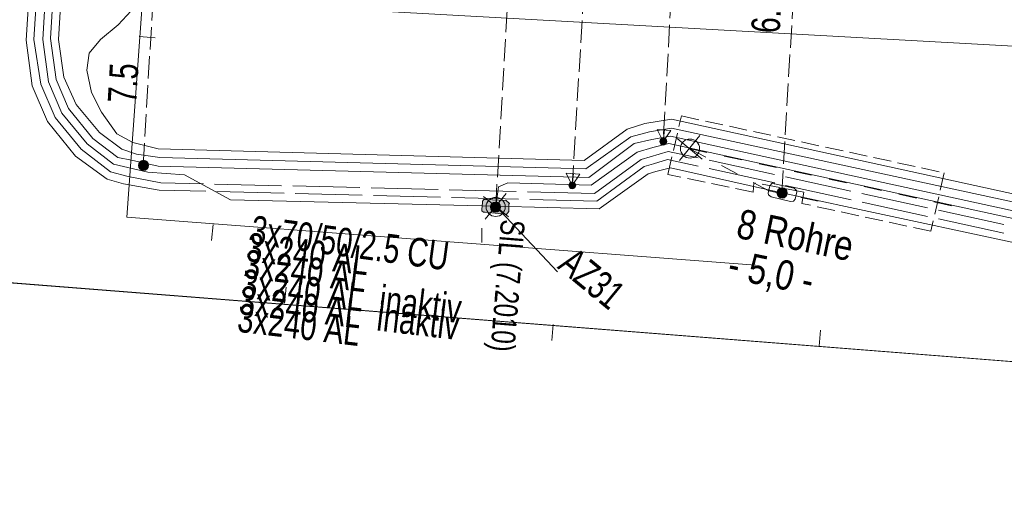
# Model space of a CAD drawing. Header units: metres. Extents: x -740 to 758, y -633 to 854.
# Tile 177 of 256: x -386 to -368, y 221 to 230. Entities that reach past the tile are written whole.
import ezdxf

# ---------------------------------------------------------------- set-up
doc = ezdxf.new("R2010")
doc.units = ezdxf.units.M
doc.header["$MEASUREMENT"] = 0
for name, pattern in [('1248_208', [1.456, 1.248, -0.208]), ('333_125', [0.4576, 0.3328, -0.1248]), ('333_333', [0.6656, 0.3328, -0.3328]), ('416_125', [0.5408, 0.416, -0.1248])]:
    doc.linetypes.add(name, pattern=pattern)
for name, color, linetype in [('Grundkarte.LOVION', 7, 'Continuous'), ('Strom.LOVION', 7, 'Continuous'), ('StromBemass.LOVION', 7, 'Continuous')]:
    doc.layers.add(name, color=color, linetype=linetype)
doc.styles.add('ERSTELLTER_STIL_1', font='arial.ttf')

msp = doc.modelspace()

# ---------------------------------------------------------------- hatches: boundary and pattern name
at = {"layer": 'Strom.LOVION', "linetype": 'Continuous', "lineweight": 13}
msp.add_hatch(color=7, dxfattribs=at).paths.add_polyline_path([(-377.464, 226.754), (-377.091, 226.717), (-377.075, 226.703), (-377.022, 226.768), (-377.02, 226.901), (-377.007, 226.917), (-377.071, 226.97), (-377.457, 226.991), (-377.487, 226.988), (-377.513, 226.956), (-377.51, 226.927), (-377.528, 226.807), (-377.525, 226.778), (-377.493, 226.751)])
at = {"layer": 'StromBemass.LOVION', "linetype": 'Continuous', "lineweight": 13}
for points in [[(-374.098, 228.027), (-374.093, 228.034), (-374.089, 228.041), (-374.086, 228.048), (-374.084, 228.056), (-374.083, 228.064), (-374.083, 228.071), (-374.084, 228.079), (-374.086, 228.087), (-374.089, 228.094), (-374.093, 228.101), (-374.098, 228.108), (-374.103, 228.114), (-374.109, 228.119), (-374.116, 228.123), (-374.123, 228.126), (-374.131, 228.129), (-374.139, 228.13), (-374.147, 228.131), (-374.155, 228.13), (-374.163, 228.129), (-374.17, 228.126), (-374.177, 228.123), (-374.184, 228.118), (-374.19, 228.113), (-374.196, 228.108), (-374.2, 228.101), (-374.204, 228.094), (-374.207, 228.087), (-374.209, 228.079), (-374.21, 228.071), (-374.21, 228.063), (-374.209, 228.055), (-374.207, 228.048), (-374.204, 228.04), (-374.2, 228.033), (-374.195, 228.027), (-374.19, 228.021), (-374.184, 228.016), (-374.177, 228.012), (-374.17, 228.008), (-374.162, 228.006), (-374.154, 228.004), (-374.146, 228.004), (-374.138, 228.004), (-374.131, 228.006), (-374.123, 228.008), (-374.116, 228.012), (-374.109, 228.016), (-374.103, 228.021)], [(-383.75, 227.564), (-383.743, 227.574), (-383.737, 227.585), (-383.733, 227.596), (-383.73, 227.607), (-383.728, 227.619), (-383.728, 227.631), (-383.73, 227.642), (-383.733, 227.654), (-383.737, 227.665), (-383.743, 227.675), (-383.75, 227.685), (-383.758, 227.694), (-383.767, 227.701), (-383.777, 227.707), (-383.788, 227.712), (-383.799, 227.716), (-383.811, 227.718), (-383.823, 227.719), (-383.835, 227.718), (-383.846, 227.716), (-383.858, 227.712), (-383.868, 227.707), (-383.878, 227.701), (-383.887, 227.693), (-383.896, 227.684), (-383.903, 227.675), (-383.908, 227.664), (-383.913, 227.653), (-383.915, 227.642), (-383.917, 227.63), (-383.917, 227.618), (-383.915, 227.606), (-383.912, 227.595), (-383.908, 227.584), (-383.902, 227.574), (-383.895, 227.564), (-383.887, 227.555), (-383.878, 227.548), (-383.868, 227.542), (-383.857, 227.537), (-383.846, 227.533), (-383.834, 227.531), (-383.822, 227.53), (-383.81, 227.531), (-383.799, 227.533), (-383.787, 227.537), (-383.777, 227.542), (-383.767, 227.548), (-383.758, 227.556)], [(-383.774, 227.589), (-383.769, 227.596), (-383.765, 227.603), (-383.762, 227.611), (-383.76, 227.619), (-383.759, 227.627), (-383.759, 227.635), (-383.76, 227.643), (-383.763, 227.651), (-383.766, 227.658), (-383.77, 227.666), (-383.774, 227.672), (-383.78, 227.678), (-383.786, 227.683), (-383.793, 227.688), (-383.801, 227.691), (-383.808, 227.694), (-383.816, 227.695), (-383.825, 227.696), (-383.833, 227.695), (-383.841, 227.693), (-383.848, 227.691), (-383.856, 227.687), (-383.863, 227.683), (-383.869, 227.678), (-383.875, 227.672), (-383.879, 227.665), (-383.883, 227.658), (-383.886, 227.65), (-383.888, 227.642), (-383.889, 227.634), (-383.889, 227.626), (-383.888, 227.618), (-383.886, 227.61), (-383.883, 227.603), (-383.879, 227.595), (-383.874, 227.589), (-383.869, 227.583), (-383.862, 227.578), (-383.855, 227.573), (-383.848, 227.57), (-383.84, 227.567), (-383.832, 227.566), (-383.824, 227.565), (-383.816, 227.566), (-383.808, 227.568), (-383.8, 227.57), (-383.793, 227.574), (-383.786, 227.578), (-383.78, 227.583)], [(-375.792, 227.213), (-375.788, 227.22), (-375.784, 227.227), (-375.781, 227.234), (-375.779, 227.242), (-375.778, 227.249), (-375.778, 227.257), (-375.779, 227.265), (-375.781, 227.273), (-375.784, 227.28), (-375.788, 227.287), (-375.793, 227.293), (-375.798, 227.299), (-375.804, 227.304), (-375.811, 227.308), (-375.818, 227.312), (-375.825, 227.314), (-375.833, 227.316), (-375.841, 227.316), (-375.849, 227.316), (-375.857, 227.314), (-375.864, 227.312), (-375.871, 227.308), (-375.878, 227.304), (-375.884, 227.299), (-375.889, 227.293), (-375.894, 227.287), (-375.898, 227.28), (-375.901, 227.272), (-375.903, 227.265), (-375.904, 227.257), (-375.904, 227.249), (-375.903, 227.241), (-375.901, 227.234), (-375.898, 227.226), (-375.894, 227.219), (-375.889, 227.213), (-375.884, 227.207), (-375.878, 227.202), (-375.871, 227.198), (-375.864, 227.195), (-375.856, 227.192), (-375.849, 227.191), (-375.841, 227.19), (-375.833, 227.191), (-375.825, 227.192), (-375.818, 227.195), (-375.81, 227.198), (-375.804, 227.202), (-375.798, 227.208)], [(-371.86, 227.05), (-371.853, 227.06), (-371.848, 227.071), (-371.843, 227.082), (-371.84, 227.094), (-371.839, 227.106), (-371.839, 227.118), (-371.84, 227.13), (-371.843, 227.142), (-371.848, 227.153), (-371.854, 227.163), (-371.861, 227.173), (-371.869, 227.182), (-371.879, 227.19), (-371.889, 227.196), (-371.9, 227.201), (-371.911, 227.205), (-371.923, 227.207), (-371.935, 227.208), (-371.947, 227.207), (-371.959, 227.205), (-371.971, 227.201), (-371.982, 227.196), (-371.992, 227.189), (-372.001, 227.182), (-372.009, 227.173), (-372.016, 227.163), (-372.022, 227.152), (-372.027, 227.141), (-372.03, 227.129), (-372.031, 227.117), (-372.031, 227.105), (-372.029, 227.093), (-372.026, 227.082), (-372.022, 227.07), (-372.016, 227.06), (-372.009, 227.05), (-372.001, 227.041), (-371.991, 227.034), (-371.981, 227.027), (-371.97, 227.022), (-371.959, 227.018), (-371.947, 227.016), (-371.935, 227.015), (-371.922, 227.016), (-371.911, 227.018), (-371.899, 227.022), (-371.888, 227.027), (-371.878, 227.034), (-371.869, 227.042)], [(-371.888, 227.08), (-371.884, 227.087), (-371.88, 227.093), (-371.877, 227.101), (-371.875, 227.108), (-371.874, 227.116), (-371.874, 227.124), (-371.875, 227.131), (-371.877, 227.139), (-371.88, 227.146), (-371.884, 227.153), (-371.888, 227.159), (-371.894, 227.165), (-371.9, 227.17), (-371.906, 227.174), (-371.913, 227.177), (-371.921, 227.179), (-371.928, 227.181), (-371.936, 227.181), (-371.944, 227.181), (-371.951, 227.179), (-371.959, 227.177), (-371.966, 227.174), (-371.972, 227.169), (-371.978, 227.164), (-371.984, 227.159), (-371.988, 227.152), (-371.992, 227.146), (-371.995, 227.138), (-371.997, 227.131), (-371.998, 227.123), (-371.998, 227.115), (-371.997, 227.108), (-371.995, 227.1), (-371.992, 227.093), (-371.988, 227.086), (-371.983, 227.08), (-371.978, 227.074), (-371.972, 227.069), (-371.965, 227.065), (-371.958, 227.062), (-371.951, 227.06), (-371.943, 227.058), (-371.936, 227.058), (-371.928, 227.058), (-371.92, 227.06), (-371.913, 227.062), (-371.906, 227.066), (-371.899, 227.07), (-371.894, 227.075)], [(-377.197, 226.786), (-377.19, 226.796), (-377.185, 226.806), (-377.18, 226.817), (-377.177, 226.829), (-377.176, 226.84), (-377.176, 226.852), (-377.178, 226.864), (-377.18, 226.875), (-377.185, 226.886), (-377.191, 226.897), (-377.198, 226.906), (-377.206, 226.915), (-377.215, 226.922), (-377.225, 226.929), (-377.236, 226.934), (-377.247, 226.937), (-377.258, 226.94), (-377.27, 226.94), (-377.282, 226.939), (-377.294, 226.937), (-377.305, 226.934), (-377.316, 226.928), (-377.326, 226.922), (-377.335, 226.915), (-377.343, 226.906), (-377.35, 226.896), (-377.355, 226.886), (-377.36, 226.875), (-377.363, 226.863), (-377.364, 226.852), (-377.364, 226.84), (-377.363, 226.828), (-377.36, 226.817), (-377.355, 226.806), (-377.349, 226.795), (-377.342, 226.786), (-377.334, 226.777), (-377.325, 226.77), (-377.315, 226.763), (-377.304, 226.758), (-377.293, 226.755), (-377.282, 226.753), (-377.27, 226.752), (-377.258, 226.753), (-377.246, 226.755), (-377.235, 226.759), (-377.224, 226.764), (-377.214, 226.77), (-377.205, 226.778)], [(-377.22, 226.822), (-377.215, 226.828), (-377.211, 226.835), (-377.208, 226.842), (-377.206, 226.85), (-377.205, 226.858), (-377.205, 226.866), (-377.206, 226.874), (-377.208, 226.882), (-377.211, 226.889), (-377.215, 226.896), (-377.22, 226.902), (-377.225, 226.908), (-377.232, 226.913), (-377.238, 226.917), (-377.245, 226.921), (-377.253, 226.923), (-377.261, 226.925), (-377.269, 226.925), (-377.277, 226.925), (-377.285, 226.923), (-377.292, 226.921), (-377.299, 226.917), (-377.306, 226.913), (-377.312, 226.908), (-377.318, 226.902), (-377.322, 226.896), (-377.326, 226.889), (-377.329, 226.881), (-377.331, 226.873), (-377.332, 226.866), (-377.332, 226.858), (-377.331, 226.85), (-377.329, 226.842), (-377.326, 226.835), (-377.322, 226.828), (-377.317, 226.821), (-377.312, 226.815), (-377.306, 226.81), (-377.299, 226.806), (-377.292, 226.803), (-377.284, 226.8), (-377.276, 226.799), (-377.268, 226.798), (-377.26, 226.799), (-377.253, 226.8), (-377.245, 226.803), (-377.238, 226.806), (-377.231, 226.811), (-377.225, 226.816)]]:
    msp.add_hatch(color=7, dxfattribs=at).paths.add_polyline_path(points)

# ---------------------------------------------------------------- linework, layer by layer
at = {"layer": 'Grundkarte.LOVION', "color": 8, "linetype": 'Continuous', "lineweight": 18}
msp.add_lwpolyline([(-346.975, 228.7), (-396.929, 231.471), (-395.73, 252.455), (-396.929, 231.471), (-346.975, 228.7), (-345.072, 262.137)], close=True, dxfattribs=at)
at = {"layer": 'Grundkarte.LOVION', "color": 253, "linetype": 'Continuous', "lineweight": 18}
for points in [[(-312.002, 234.957), (-341.235, 236.798), (-342.022, 222.476), (-354.51, 222.939), (-399.873, 226.514), (-399.698, 230.462), (-398.662, 248.888)], [(-398.662, 248.888), (-399.698, 230.462), (-399.873, 226.514), (-354.51, 222.939), (-342.022, 222.476), (-341.235, 236.798), (-312.002, 234.957)]]:
    msp.add_lwpolyline(points, dxfattribs=at)
at = {"layer": 'Grundkarte.LOVION', "color": 8, "linetype": 'Continuous', "lineweight": 18}
for points in [[(-312.002, 234.957), (-341.235, 236.798), (-342.022, 222.476), (-354.51, 222.939), (-399.873, 226.514), (-399.698, 230.462), (-398.662, 248.888)], [(-398.662, 248.888), (-399.698, 230.462), (-399.873, 226.514), (-354.51, 222.939), (-342.022, 222.476), (-341.235, 236.798), (-312.002, 234.957)], [(-408.382, 237.061), (-393.915, 226.032), (-354.51, 222.939), (-342.022, 222.476), (-307.504, 221.299), (-307.413, 221.278), (-308.273, 231.893)], [(-383.531, 234.998), (-384.135, 226.663), (-372.432, 225.768)], [(-383.603, 229.996), (-383.902, 230.026)], [(-382.555, 226.227), (-382.525, 226.525)], [(-377.523, 226.453), (-377.527, 226.186)], [(-381.169, 225.357), (-381.199, 225.059)], [(-376.225, 224.363), (-376.195, 224.661)], [(-371.22, 224.557), (-371.249, 224.258)]]:
    msp.add_lwpolyline(points, dxfattribs=at)
at = {"layer": 'Strom.LOVION', "color": 1, "linetype": 'Continuous', "lineweight": 18}
for points in [[(-377.267, 226.862), (-382.201, 226.985), (-383.059, 227.448), (-383.743, 227.5), (-384.378, 227.644), (-384.874, 228.025), (-385.344, 228.599), (-385.592, 229.181), (-385.699, 229.968), (-385.386, 235.23), (-385.19, 238.516)], [(-385.237, 235.215), (-385.553, 229.983), (-385.449, 229.224), (-385.219, 228.685), (-384.765, 228.124), (-384.302, 227.77), (-384.046, 227.721), (-383.547, 227.607), (-375.532, 227.401), (-374.692, 228.03), (-374.36, 228.107), (-374.011, 228.17), (-366.295, 226.486), (-365.479, 226.3), (-364.452, 226.076), (-350.268, 225.349), (-342.922, 224.885), (-336.839, 224.785), (-315.617, 223.417), (-307.566, 222.992)], [(-385.087, 235.201), (-385.403, 229.968), (-385.305, 229.268), (-385.078, 228.758), (-384.643, 228.239), (-384.228, 227.925), (-383.953, 227.834), (-383.519, 227.773), (-375.592, 227.558), (-374.749, 228.157), (-374.403, 228.25), (-373.996, 228.32), (-366.04, 226.6), (-365.525, 226.473), (-364.408, 226.228), (-350.253, 225.498), (-343.099, 225.03), (-336.764, 225.073), (-315.603, 223.729), (-307.714, 223.303)], [(-377.267, 226.862), (-377.214, 227.222), (-377.044, 227.298), (-375.488, 227.257), (-374.632, 227.873), (-374.345, 227.96), (-374.042, 228.034), (-366.326, 226.35), (-365.494, 226.151), (-364.467, 225.926), (-350.267, 225.187), (-342.593, 224.695), (-336.781, 224.495), (-315.634, 223.134), (-307.55, 222.683)], [(-315.708, 221.93), (-336.839, 223.278), (-343.338, 224.15), (-350.297, 224.592), (-364.556, 225.326), (-365.463, 225.533), (-366.04, 225.846), (-371.943, 227.116), (-374.013, 227.579), (-374.286, 227.508), (-374.43, 227.464), (-375.342, 226.814), (-377.267, 226.862)]]:
    msp.add_lwpolyline(points, dxfattribs=at)
at = {"layer": 'Strom.LOVION', "color": 1, "linetype": '1248_208', "lineweight": 18}
for points in [[(-307.506, 222.082), (-315.677, 222.524), (-336.913, 223.877), (-343.084, 224.426), (-350.297, 224.888), (-364.513, 225.641), (-365.222, 225.793), (-366.385, 226.049), (-374.072, 227.736), (-374.33, 227.652), (-374.503, 227.605), (-375.385, 226.957), (-383.533, 227.165), (-384.195, 227.278), (-384.499, 227.367), (-385.088, 227.797), (-385.609, 228.44), (-385.896, 229.107), (-386.008, 229.953), (-385.668, 235.247)], [(-307.538, 222.404), (-315.647, 222.823), (-336.869, 224.191), (-338.415, 224.276), (-350.282, 225.037), (-364.482, 225.777), (-366.386, 226.212), (-374.057, 227.885), (-374.56, 227.733), (-375.429, 227.101), (-383.502, 227.302), (-384.105, 227.42), (-384.439, 227.506), (-384.982, 227.925), (-385.468, 228.513), (-385.736, 229.137), (-385.862, 229.967), (-385.519, 235.232)]]:
    msp.add_lwpolyline(points, dxfattribs=at)
at = {"layer": 'Strom.LOVION', "color": 150, "linetype": 'Continuous', "lineweight": 18}
msp.add_lwpolyline([(-366.417, 226.829), (-373.997, 228.482), (-374.492, 228.404), (-374.822, 228.298), (-375.622, 227.717), (-383.549, 227.932), (-384.019, 228.049), (-384.316, 228.212), (-384.606, 228.612), (-384.789, 228.979), (-384.875, 229.399), (-384.832, 229.713), (-384.62, 229.97), (-384.292, 230.239), (-384.051, 230.499)], dxfattribs=at)
at = {"layer": 'Strom.LOVION', "color": 7, "linetype": '333_125', "lineweight": 13}
msp.add_lwpolyline([(-371.569, 226.917), (-371.53, 227.127), (-372.463, 227.302), (-372.475, 227.124), (-374.06, 227.456), (-373.811, 228.545), (-368.92, 227.486), (-369.168, 226.398)], close=True, dxfattribs=at)
at = {"layer": 'Strom.LOVION', "color": 9, "linetype": 'Continuous', "lineweight": 18}
for points in [[(-373.848, 227.713), (-373.465, 228.179)], [(-373.888, 228.123), (-373.422, 227.74)], [(-377.466, 226.621), (-377.069, 227.103)], [(-377.492, 227.047), (-377.026, 226.664)]]:
    msp.add_lwpolyline(points, dxfattribs=at)
at = {"layer": 'Strom.LOVION', "color": 9, "linetype": '333_333', "lineweight": 18}
msp.add_lwpolyline([(-371.263, 226.961), (-372.183, 227.152), (-373.663, 227.938), (-368.756, 226.867)], dxfattribs=at)
at = {"layer": 'Strom.LOVION', "color": 7, "linetype": 'Continuous', "lineweight": 13}
for points in [[(-372.142, 227.038), (-372.19, 227.078), (-372.193, 227.107), (-372.162, 227.243), (-372.122, 227.291), (-372.093, 227.294), (-372.077, 227.281), (-371.714, 227.198), (-371.666, 227.158), (-371.663, 227.129), (-371.694, 226.993), (-371.721, 226.961), (-371.779, 226.955)], [(-377.464, 226.754), (-377.493, 226.751), (-377.525, 226.778), (-377.528, 226.807), (-377.51, 226.927), (-377.513, 226.956), (-377.487, 226.988), (-377.457, 226.991), (-377.071, 226.97), (-377.007, 226.917), (-377.02, 226.901), (-377.022, 226.768), (-377.075, 226.703), (-377.091, 226.717)]]:
    msp.add_lwpolyline(points, close=True, dxfattribs=at)
at = {"layer": 'Strom.LOVION', "color": 49, "linetype": 'Continuous', "lineweight": 18}
msp.add_lwpolyline([(-377.267, 226.862), (-376.114, 225.645)], dxfattribs=at)
at = {"layer": 'Strom.LOVION', "color": 9, "linetype": 'Continuous', "lineweight": 18}
for centre in [(-373.65, 227.937), (-377.267, 226.851)]:
    msp.add_circle(centre, 0.178, dxfattribs=at)
at = {"layer": 'StromBemass.LOVION', "color": 7, "linetype": '416_125', "lineweight": 13}
for points in [[(-385.386, 235.23), (-383.588, 235.126), (-383.38, 235.116), (-376.81, 234.724), (-375.398, 234.641), (-375.843, 227.252)], [(-383.83, 227.624), (-383.38, 235.116)], [(-377.267, 226.862), (-376.81, 234.724)], [(-373.794, 234.561), (-374.149, 228.068)], [(-371.943, 227.116), (-371.529, 234.073)]]:
    msp.add_lwpolyline(points, dxfattribs=at)
at = {"layer": 'StromBemass.LOVION', "color": 7, "linetype": 'Continuous', "lineweight": 13}
for points in [[(-374.149, 228.068), (-374.007, 228.274), (-374.26, 228.294)], [(-375.843, 227.252), (-375.7, 227.458), (-375.953, 227.478)]]:
    msp.add_lwpolyline(points, close=True, dxfattribs=at)
for points in [[(-374.149, 228.068), (-374.127, 228.292)], [(-375.843, 227.252), (-375.82, 227.476)]]:
    msp.add_lwpolyline(points, dxfattribs=at)
for centre, radius in [((-374.147, 228.067), 0.0634), ((-383.823, 227.624), 0.0945), ((-383.824, 227.631), 0.065), ((-375.841, 227.253), 0.0629), ((-371.935, 227.112), 0.0963), ((-371.936, 227.12), 0.0617), ((-377.27, 226.846), 0.0942), ((-377.269, 226.862), 0.0634)]:
    msp.add_circle(centre, radius, dxfattribs=at)

# ---------------------------------------------------------------- texts
at = {"layer": 'Strom.LOVION', "color": 1, "linetype": 'Continuous', "lineweight": 18, "attachment_point": 7, "style": 'ERSTELLTER_STIL_1'}
for s, insert, char_height, rotation in [('{\\A1;\\W0.79998x;8 Rohre}', (-372.815, 226.276), 0.54917, 348.245), ('{\\A1;\\W0.72505x;3x240 AL}', (-381.928, 225.839), 0.53355, 353.2431), ('{\\A1;\\W0.72504x;3x240 AL}', (-381.971, 225.524), 0.53355, 353.2431), ('{\\A1;\\W0.71453x;AZ31}', (-376.14, 225.715), 0.53355, 320.5841), ('{\\A1;\\W0.79998x;- 5,0 -}', (-372.997, 225.431), 0.54917, 348.245), ('{\\A1;\\W0.72436x;3x240 AL  inaktiv}', (-382.022, 225.164), 0.53355, 353.2431), ('{\\A1;\\W0.72436x;3x240 AL  inaktiv}', (-382.065, 224.85), 0.53355, 353.2431), ('{\\A1;\\W0.72505x;3x240 AL}', (-382.095, 224.522), 0.53355, 353.2431)]:
    msp.add_mtext(s, dxfattribs=dict(at, insert=insert, char_height=char_height, rotation=rotation))
at = {"layer": 'Strom.LOVION', "color": 150, "linetype": 'Continuous', "lineweight": 18, "insert": (-381.852, 226.16), "char_height": 0.53355, "attachment_point": 7, "rotation": 352.2436, "style": 'ERSTELLTER_STIL_1'}
msp.add_mtext('{\\A1;\\W0.71558x;3x70/50/2.5 CU}', dxfattribs=at)
at = {"layer": 'Strom.LOVION', "color": 7, "linetype": 'Continuous', "lineweight": 13, "insert": (-377.299, 226.64), "char_height": 0.4446, "attachment_point": 7, "rotation": 265.3708, "style": 'ERSTELLTER_STIL_1'}
msp.add_mtext('{\\A1;\\W0.72048x;SIL (7.2010)}', dxfattribs=at)
at = {"layer": 'StromBemass.LOVION', "color": 7, "linetype": 'Continuous', "lineweight": 13, "attachment_point": 7, "style": 'ERSTELLTER_STIL_1'}
for s, insert, char_height, rotation in [('{\\A1;\\W0.71559x;6.6}', (-371.974, 230.074), 0.53354, 86.7719), ('{\\A1;\\W0.71558x;7.5}', (-383.95, 228.77), 0.53355, 86.6251)]:
    msp.add_mtext(s, dxfattribs=dict(at, insert=insert, char_height=char_height, rotation=rotation))

doc.saveas('drawing.dxf')
